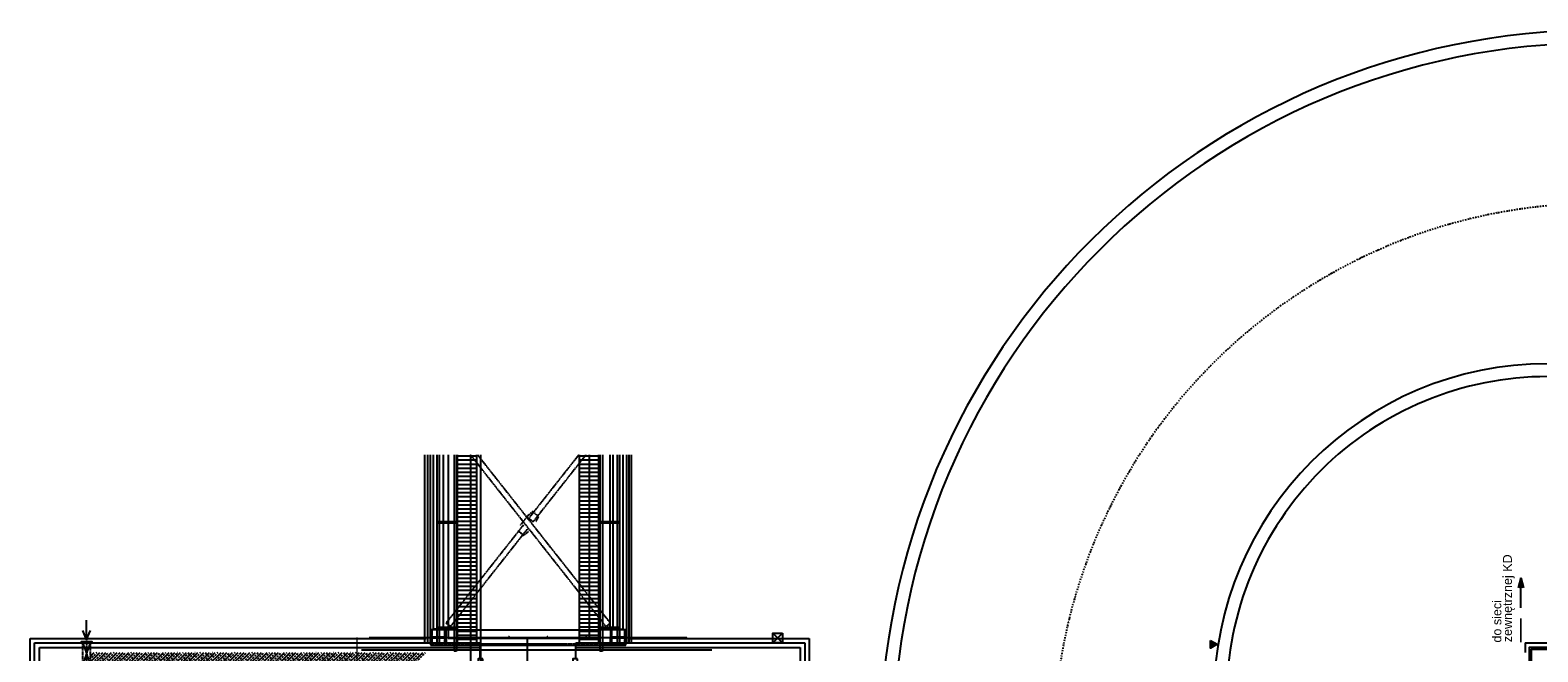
# Model space of a CAD drawing. Header units: inches. Extents: x -145354 to -97635, y 38777 to 78670.
# Tile 63 of 231: x -145148 to -142799, y 51655 to 52624. Entities that reach past the tile are written whole.
import ezdxf

# ---------------------------------------------------------------- set-up
doc = ezdxf.new("R2010")
doc.units = ezdxf.units.IN
doc.header["$MEASUREMENT"] = 0
for name, pattern in [('CENTER', [2, 1.25, -0.25, 0.25, -0.25]), ('DASHDOT', [1, 0.5, -0.25, 0, -0.25]), ('DASHED', [0.75, 0.5, -0.25]), ('DASHED2', [0.375, 0.25, -0.125])]:
    doc.linetypes.add(name, pattern=pattern)
doc.layers.get('0').update_dxf_attribs({"color": 101})
for name, color, linetype in [('cokół_widok', 255, 'Continuous'), ('Det-metal', 141, 'Continuous'), ('Drz---drzwi', 5, 'Continuous'), ('Fas-balustrada-widok', 64, 'Continuous'), ('Ins-went', 141, 'Continuous'), ('Ins-wod', 152, 'Continuous'), ('m-went-wywiew', 1, 'Continuous'), ('Mkd-odpływy', 7, 'Continuous'), ('opis-drogowy', 7, 'Continuous'), ('Os-osie', 6, 'CENTER'), ('Pos-hatch', 144, 'Continuous'), ('Pos-widok', 121, 'Continuous'), ('Pzt-chodniki', 8, 'Continuous'), ('Pzt-drogi-hatch', 253, 'Continuous'), ('Sc-beton-hatch', 86, 'Continuous'), ('Sc-izolacja term-obrys', 132, 'Continuous'), ('Sc-izolacja term-styropian', 151, 'STYROPIAN-KA'), ('Sc-kamien', 31, 'Continuous'), ('Sc-systemowe', 150, 'Continuous'), ('W-idok', 9, 'Continuous'), ('W-idok nad', 5, 'DASHED2')]:
    doc.layers.add(name, color=color, linetype=linetype)
doc.styles.add('TYTUL2', font='ARIAL.TTF')
doc.linetypes.add('BATTING', pattern='A,0.0001,-0.1,[134,ltypeshp.shx,S=0.1,R=0,X=-0.1,Y=0],-0.2,[134,ltypeshp.shx,S=0.1,R=180,X=0.1,Y=0],-0.1', length=0.4001)
doc.linetypes.add('STYROPIAN-KA', pattern='A,0.0001,-0.1,[135,ltypeshp.shx,S=0.1,R=0,X=-0.1,Y=0],0,[135,ltypeshp.shx,S=0.1,R=180,X=0.1,Y=0],-0.1', length=0.2001)
pattern_1 = [(180, (-196049.7697, 113974.1994), (-1e-15, -6.35), [])]

# ---------------------------------------------------------------- blocks, each defined once
blk = doc.blocks.new('_STRZAŁKA_WENT')
for q in [(-6, -14), (0, -30.2), (6, -14)]:
    blk.add_line((0, 0), q)
blk = doc.blocks.new('_DKGJHF')
at = {"ltscale": 7}
for p, q in [((-21.1, -77), (35.9, -77)), ((-5, -145.5), (-105, -145.5)), ((-5, -147.5), (-105, -147.5))]:
    blk.add_line(p, q, dxfattribs=at)
for points in [[(5, -7.5), (5, 0), (-5, 0), (-5, -7.5)], [(5, -155), (5, -147.5), (-5, -147.5), (-5, -155)]]:
    blk.add_lwpolyline(points, close=True, dxfattribs=at)
for points in [[(-45, -7.5), (-5, -7.5)], [(-5, -147.5), (-5, -7.5)]]:
    blk.add_lwpolyline(points, dxfattribs=at)
for centre, radius, start, end in [((-5, -7.5), 40, 180, 270), ((-5, -147.5), 100, 90, 180)]:
    blk.add_arc(centre, radius, start, end)

msp = doc.modelspace()

# ---------------------------------------------------------------- hatches: boundary and pattern name
at = {"layer": 'Ins-wod'}
msp.add_hatch(color=256, dxfattribs=at).paths.add_polyline_path([(-142821.41, 51754.21), (-142829.76, 51754.21), (-142825.59, 51770.25)])
at = {"layer": 'opis-drogowy'}
msp.add_hatch(color=7, dxfattribs=at).paths.add_polyline_path([(-143308.97, 51672.41), (-143298.57, 51666.41), (-143308.97, 51660.41)])
at = {"layer": 'Pos-hatch'}
h = msp.add_hatch(dxfattribs=at)
h.set_pattern_fill('ANSI31', color=256, scale=2, angle=135, style=0)
h.set_pattern_definition(pattern_1)
h.paths.add_polyline_path([(-144452.22, 51961.53), (-144482.22, 51961.53), (-144482.22, 51668.69), (-144452.22, 51668.69)])
h = msp.add_hatch(dxfattribs=at)
h.set_pattern_fill('ANSI31', color=256, scale=2, angle=135, style=0)
h.set_pattern_definition(pattern_1)
h.paths.add_polyline_path([(-144262.22, 51961.53), (-144292.22, 51961.53), (-144292.22, 51668.69), (-144262.22, 51668.69)])
at = {"layer": 'Sc-beton-hatch'}
h = msp.add_hatch(dxfattribs=at)
h.set_pattern_fill('ANSI33', color=256, style=0)
h.set_pattern_definition([(45, (-196049.7697, 113974.1994), (-4.49012806, 4.49012806), []), (45, (-196045.2795, 113974.1994), (-4.49012806, 4.49012806), [3.175, -1.5875])])
h.paths.add_polyline_path([(-144791.22, 51633.69), (-144791.22, 51630.38), (-144781.22, 51630.38), (-144781.22, 51643.69), (-145054.22, 51643.69), (-145054.22, 51633.69)])
h.paths.add_polyline_path([(-144781.22, 51643.69), (-144781.22, 51630.38), (-144771.22, 51630.38), (-144771.22, 51633.69), (-144753.22, 51633.69), (-144753.22, 51643.69)])
h.paths.add_polyline_path([(-144781.22, 51653.69), (-144781.22, 51643.69), (-144753.22, 51643.69), (-144753.22, 51653.69)])
h.paths.add_polyline_path([(-144781.22, 51643.69), (-144781.22, 51653.69), (-145054.22, 51653.69), (-145054.22, 51643.69)])
h.paths.add_polyline_path([(-144546.39, 51633.69), (-144538.5, 51643.69), (-144702.22, 51643.69), (-144702.22, 51633.69)])
h.paths.add_polyline_path([(-144538.5, 51643.69), (-144530.61, 51653.69), (-144702.22, 51653.69), (-144702.22, 51643.69)])
h.paths.add_polyline_path([(-144702.22, 51643.69), (-144702.22, 51653.69), (-144753.22, 51653.69), (-144753.22, 51643.69)])
h.paths.add_polyline_path([(-144753.22, 51643.69), (-144753.22, 51633.69), (-144702.22, 51633.69), (-144702.22, 51643.69)])
h.paths.add_polyline_path([(-144852.99, 51633.24), (-144852.99, 51687.46), (-144818.49, 51687.46), (-144818.49, 51633.24)], flags=9)
h.paths.add_polyline_path([(-144877.47, 51623.66), (-144869.07, 51623.66), (-144869.07, 51635.66), (-144877.47, 51635.66)], flags=9)
h.paths.add_polyline_path([(-144889.15, 51622.81), (-144878.24, 51622.81), (-144878.24, 51639.95), (-144889.15, 51639.95)], flags=9)
h.paths.add_polyline_path([(-144867.72, 51622.66), (-144848.92, 51622.66), (-144848.92, 51640.66), (-144867.72, 51640.66)], flags=9)
h.paths.add_polyline_path([(-144925.7, 51601.81), (-144820.16, 51601.81), (-144820.16, 51623.23), (-144925.7, 51623.23)], flags=9)
h.paths.add_polyline_path([(-144671.67, 51635.23), (-144671.67, 51652.15), (-144654.42, 51652.15), (-144654.42, 51635.23)], flags=9)

# ---------------------------------------------------------------- linework, layer by layer
msp.add_lwpolyline([(-144245.22, 51961.53), (-144245.22, 51693.19)])
at = {"layer": 'cokół_widok'}
for q in [(-142818.83, 51653.69), (-139989.5, 51668.69)]:
    msp.add_line((-142818.93, 51668.7), q, dxfattribs=at)
at = {"layer": 'Det-metal', "ltscale": 0.5}
for p, q in [((-144520.22, 51961.53), (-144520.22, 51690.19)), ((-144504.22, 51690.19), (-144504.22, 51961.53)), ((-144240.22, 51961.53), (-144240.22, 51690.19)), ((-144224.22, 51690.19), (-144224.22, 51961.53))]:
    msp.add_line(p, q, dxfattribs=at)
at = {"layer": 'Det-metal', "linetype": 'DASHED', "ltscale": 0.5}
for p, q in [((-144462.15, 51961.53), (-144262.22, 51708.05)), ((-144262.22, 51722.4), (-144450.82, 51961.53)), ((-144293.62, 51961.53), (-144371.6, 51862.65)), ((-144364.62, 51857.15), (-144282.3, 51961.53)), ((-144365.39, 51873.04), (-144372.54, 51867.21)), ((-144355.97, 51865.61), (-144365.39, 51873.04)), ((-144379.82, 51852.23), (-144482.22, 51722.4)), ((-144482.22, 51708.05), (-144372.84, 51846.73)), ((-144372.54, 51867.21), (-144384.47, 51852.08)), ((-144364.62, 51857.15), (-144371.6, 51862.65)), ((-144359.97, 51857.3), (-144355.97, 51865.61)), ((-144388.47, 51843.77), (-144379.05, 51836.34)), ((-144379.05, 51836.34), (-144371.91, 51842.17)), ((-144482.22, 51722.4), (-144500.28, 51699.51)), ((-144493.3, 51694), (-144482.22, 51708.05)), ((-144244.16, 51699.51), (-144262.22, 51722.4)), ((-144262.22, 51708.05), (-144251.14, 51694)), ((-144522.52, 51689.19), (-144524.22, 51689.19)), ((-144524.22, 51689.19), (-144524.22, 51665.19)), ((-144522.52, 51689.19), (-144522.52, 51679.79)), ((-144501.92, 51689.19), (-144522.52, 51689.19)), ((-144522.52, 51677.69), (-144522.52, 51689.19)), ((-144504.22, 51690.19), (-144520.22, 51690.19)), ((-144501.92, 51679.79), (-144501.92, 51689.19)), ((-144501.92, 51689.19), (-144501.92, 51677.69)), ((-144500.22, 51689.19), (-144501.92, 51689.19)), ((-144493.3, 51694), (-144500.28, 51699.51)), ((-144500.22, 51677.69), (-144500.22, 51689.19)), ((-144482.22, 51689.19), (-144500.22, 51689.19)), ((-144500.22, 51665.19), (-144500.22, 51689.19)), ((-144482.22, 51689.19), (-144262.22, 51689.19)), ((-144244.22, 51689.19), (-144262.22, 51689.19)), ((-144251.14, 51694), (-144244.16, 51699.51)), ((-144244.22, 51689.19), (-144244.22, 51677.69)), ((-144242.52, 51689.19), (-144244.22, 51689.19)), ((-144244.22, 51689.19), (-144244.22, 51665.19)), ((-144242.52, 51689.19), (-144242.52, 51679.79)), ((-144221.92, 51689.19), (-144242.52, 51689.19)), ((-144242.52, 51677.69), (-144242.52, 51689.19)), ((-144240.22, 51690.19), (-144224.22, 51690.19)), ((-144221.92, 51679.79), (-144221.92, 51689.19)), ((-144221.92, 51689.19), (-144221.92, 51677.69)), ((-144220.22, 51689.19), (-144221.92, 51689.19)), ((-144220.22, 51665.19), (-144220.22, 51689.19)), ((-144524.22, 51665.19), (-144522.52, 51665.19)), ((-144501.92, 51677.69), (-144522.52, 51677.69)), ((-144522.52, 51677.69), (-144520.42, 51677.69)), ((-144522.52, 51676.69), (-144501.92, 51676.69)), ((-144522.52, 51665.19), (-144522.52, 51676.69)), ((-144520.42, 51676.69), (-144522.52, 51676.69)), ((-144522.52, 51674.59), (-144522.52, 51665.19)), ((-144522.52, 51665.19), (-144501.92, 51665.19)), ((-144520.42, 51677.69), (-144504.02, 51677.69)), ((-144504.02, 51676.69), (-144520.42, 51676.69)), ((-144504.02, 51677.69), (-144501.92, 51677.69)), ((-144501.92, 51676.69), (-144504.02, 51676.69)), ((-144501.92, 51676.69), (-144501.92, 51665.19)), ((-144501.92, 51665.19), (-144501.92, 51674.59)), ((-144501.92, 51665.19), (-144500.22, 51665.19)), ((-144500.22, 51676.69), (-144500.22, 51677.69)), ((-144500.22, 51676.69), (-144500.22, 51665.19)), ((-144500.22, 51665.19), (-144482.22, 51665.19)), ((-144482.22, 51665.19), (-144262.22, 51665.19)), ((-144463, 51677.37), (-144463.02, 51677.19)), ((-144463.02, 51677.19), (-144463, 51677.01)), ((-144462.94, 51677.54), (-144463, 51677.37)), ((-144463, 51677.01), (-144462.94, 51676.84)), ((-144462.85, 51677.69), (-144462.94, 51677.54)), ((-144462.94, 51676.84), (-144462.85, 51676.69)), ((-144462.72, 51677.82), (-144462.85, 51677.69)), ((-144462.85, 51676.69), (-144462.72, 51676.57)), ((-144462.57, 51677.91), (-144462.72, 51677.82)), ((-144462.72, 51676.57), (-144462.57, 51676.47)), ((-144462.4, 51677.97), (-144462.57, 51677.91)), ((-144462.57, 51676.47), (-144462.4, 51676.41)), ((-144462.22, 51677.99), (-144462.4, 51677.97)), ((-144462.4, 51676.41), (-144462.22, 51676.39)), ((-144462.04, 51677.97), (-144462.22, 51677.99)), ((-144462.22, 51676.39), (-144462.04, 51676.41)), ((-144461.88, 51677.91), (-144462.04, 51677.97)), ((-144462.04, 51676.41), (-144461.88, 51676.47)), ((-144461.72, 51677.82), (-144461.88, 51677.91)), ((-144461.88, 51676.47), (-144461.72, 51676.57)), ((-144461.6, 51677.69), (-144461.72, 51677.82)), ((-144461.72, 51676.57), (-144461.6, 51676.69)), ((-144461.5, 51677.54), (-144461.6, 51677.69)), ((-144461.6, 51676.69), (-144461.5, 51676.84)), ((-144461.44, 51677.37), (-144461.5, 51677.54)), ((-144461.5, 51676.84), (-144461.44, 51677.01)), ((-144461.42, 51677.19), (-144461.44, 51677.37)), ((-144461.44, 51677.01), (-144461.42, 51677.19)), ((-144403, 51677.37), (-144403.02, 51677.19)), ((-144403.02, 51677.19), (-144403, 51677.01)), ((-144402.94, 51677.54), (-144403, 51677.37)), ((-144403, 51677.01), (-144402.94, 51676.84)), ((-144402.85, 51677.69), (-144402.94, 51677.54)), ((-144402.94, 51676.84), (-144402.85, 51676.69)), ((-144402.72, 51677.82), (-144402.85, 51677.69)), ((-144402.85, 51676.69), (-144402.72, 51676.57)), ((-144402.57, 51677.91), (-144402.72, 51677.82)), ((-144402.72, 51676.57), (-144402.57, 51676.47)), ((-144402.4, 51677.97), (-144402.57, 51677.91)), ((-144402.57, 51676.47), (-144402.4, 51676.41)), ((-144402.22, 51677.99), (-144402.4, 51677.97)), ((-144402.4, 51676.41), (-144402.22, 51676.39)), ((-144402.04, 51677.97), (-144402.22, 51677.99)), ((-144402.22, 51676.39), (-144402.04, 51676.41)), ((-144401.88, 51677.91), (-144402.04, 51677.97)), ((-144402.04, 51676.41), (-144401.88, 51676.47)), ((-144401.72, 51677.82), (-144401.88, 51677.91)), ((-144401.88, 51676.47), (-144401.72, 51676.57)), ((-144401.6, 51677.69), (-144401.72, 51677.82)), ((-144401.72, 51676.57), (-144401.6, 51676.69)), ((-144401.5, 51677.54), (-144401.6, 51677.69)), ((-144401.6, 51676.69), (-144401.5, 51676.84)), ((-144401.44, 51677.37), (-144401.5, 51677.54)), ((-144401.5, 51676.84), (-144401.44, 51677.01)), ((-144401.42, 51677.19), (-144401.44, 51677.37)), ((-144401.44, 51677.01), (-144401.42, 51677.19)), ((-144343, 51677.37), (-144343.02, 51677.19)), ((-144343.02, 51677.19), (-144343, 51677.01)), ((-144342.94, 51677.54), (-144343, 51677.37)), ((-144343, 51677.01), (-144342.94, 51676.84)), ((-144342.85, 51677.69), (-144342.94, 51677.54)), ((-144342.94, 51676.84), (-144342.85, 51676.69)), ((-144342.72, 51677.82), (-144342.85, 51677.69)), ((-144342.85, 51676.69), (-144342.72, 51676.57)), ((-144342.57, 51677.91), (-144342.72, 51677.82)), ((-144342.72, 51676.57), (-144342.57, 51676.47)), ((-144342.4, 51677.97), (-144342.57, 51677.91)), ((-144342.57, 51676.47), (-144342.4, 51676.41)), ((-144342.22, 51677.99), (-144342.4, 51677.97)), ((-144342.4, 51676.41), (-144342.22, 51676.39)), ((-144342.04, 51677.97), (-144342.22, 51677.99)), ((-144342.22, 51676.39), (-144342.04, 51676.41)), ((-144341.88, 51677.91), (-144342.04, 51677.97)), ((-144342.04, 51676.41), (-144341.88, 51676.47)), ((-144341.72, 51677.82), (-144341.88, 51677.91)), ((-144341.88, 51676.47), (-144341.72, 51676.57)), ((-144341.6, 51677.69), (-144341.72, 51677.82)), ((-144341.72, 51676.57), (-144341.6, 51676.69)), ((-144341.5, 51677.54), (-144341.6, 51677.69)), ((-144341.6, 51676.69), (-144341.5, 51676.84)), ((-144341.44, 51677.37), (-144341.5, 51677.54)), ((-144341.5, 51676.84), (-144341.44, 51677.01)), ((-144341.42, 51677.19), (-144341.44, 51677.37)), ((-144341.44, 51677.01), (-144341.42, 51677.19)), ((-144283, 51677.37), (-144283.02, 51677.19)), ((-144283.02, 51677.19), (-144283, 51677.01)), ((-144282.94, 51677.54), (-144283, 51677.37)), ((-144283, 51677.01), (-144282.94, 51676.84)), ((-144282.85, 51677.69), (-144282.94, 51677.54)), ((-144282.94, 51676.84), (-144282.85, 51676.69)), ((-144282.72, 51677.82), (-144282.85, 51677.69)), ((-144282.85, 51676.69), (-144282.72, 51676.57)), ((-144282.57, 51677.91), (-144282.72, 51677.82)), ((-144282.72, 51676.57), (-144282.57, 51676.47)), ((-144282.4, 51677.97), (-144282.57, 51677.91)), ((-144282.57, 51676.47), (-144282.4, 51676.41)), ((-144282.22, 51677.99), (-144282.4, 51677.97)), ((-144282.4, 51676.41), (-144282.22, 51676.39)), ((-144282.04, 51677.97), (-144282.22, 51677.99)), ((-144282.22, 51676.39), (-144282.04, 51676.41)), ((-144281.88, 51677.91), (-144282.04, 51677.97)), ((-144282.04, 51676.41), (-144281.88, 51676.47)), ((-144281.72, 51677.82), (-144281.88, 51677.91)), ((-144281.88, 51676.47), (-144281.72, 51676.57)), ((-144281.6, 51677.69), (-144281.72, 51677.82)), ((-144281.72, 51676.57), (-144281.6, 51676.69)), ((-144281.5, 51677.54), (-144281.6, 51677.69)), ((-144281.6, 51676.69), (-144281.5, 51676.84)), ((-144281.44, 51677.37), (-144281.5, 51677.54)), ((-144281.5, 51676.84), (-144281.44, 51677.01)), ((-144281.42, 51677.19), (-144281.44, 51677.37)), ((-144281.44, 51677.01), (-144281.42, 51677.19)), ((-144262.22, 51665.19), (-144244.22, 51665.19)), ((-144244.22, 51677.69), (-144244.22, 51676.69)), ((-144244.22, 51665.19), (-144244.22, 51676.69)), ((-144244.22, 51665.19), (-144242.52, 51665.19)), ((-144221.92, 51677.69), (-144242.52, 51677.69)), ((-144242.52, 51677.69), (-144240.42, 51677.69)), ((-144242.52, 51676.69), (-144221.92, 51676.69)), ((-144242.52, 51665.19), (-144242.52, 51676.69)), ((-144240.42, 51676.69), (-144242.52, 51676.69)), ((-144242.52, 51674.59), (-144242.52, 51665.19)), ((-144242.52, 51665.19), (-144221.92, 51665.19)), ((-144240.42, 51677.69), (-144224.02, 51677.69)), ((-144224.02, 51676.69), (-144240.42, 51676.69)), ((-144232.62, 51677.69), (-144233.42, 51677.69)), ((-144224.02, 51677.69), (-144221.92, 51677.69)), ((-144221.92, 51676.69), (-144224.02, 51676.69)), ((-144221.92, 51676.69), (-144221.92, 51665.19)), ((-144221.92, 51665.19), (-144221.92, 51674.59)), ((-144221.92, 51665.19), (-144220.22, 51665.19))]:
    msp.add_line(p, q, dxfattribs=at)
msp.add_lwpolyline([(-144086.22, 51657.19), (-144632.22, 51657.19)], dxfattribs=at)
at = {"layer": 'Fas-balustrada-widok'}
for points in [[(-144514.72, 51961.53), (-144514.72, 51666.01)], [(-144510.72, 51961.53), (-144510.72, 51666.01)], [(-144487.72, 51961.53), (-144487.72, 51655.52)], [(-144483.72, 51961.53), (-144483.72, 51655.52)], [(-144260.72, 51961.53), (-144260.72, 51655.52)], [(-144256.72, 51961.53), (-144256.72, 51655.52)], [(-144233.72, 51961.53), (-144233.72, 51666.01)], [(-144229.72, 51961.53), (-144229.72, 51666.01)], [(-144514.72, 51857.69), (-144483.72, 51857.69)], [(-144514.72, 51855.69), (-144483.72, 51855.69)], [(-144260.72, 51857.69), (-144229.72, 51857.69)], [(-144260.72, 51855.69), (-144229.72, 51855.69)], [(-144514.72, 51693.19), (-144483.72, 51693.19)], [(-144514.72, 51691.19), (-144483.72, 51691.19)], [(-144260.72, 51693.19), (-144229.72, 51693.19)], [(-144260.72, 51691.19), (-144229.72, 51691.19)], [(-144260.72, 51668.01), (-144229.72, 51668.01)], [(-144260.72, 51666.01), (-144229.72, 51666.01)], [(-144483.72, 51655.52), (-144487.72, 51655.52)], [(-144256.72, 51655.52), (-144260.72, 51655.52)]]:
    msp.add_lwpolyline(points, dxfattribs=at)
at = {"layer": 'Ins-went'}
msp.add_lwpolyline([(-145065.22, 51668.69), (-145068.22, 51668.69), (-145068.22, 51670.69), (-145052.22, 51670.69), (-145052.22, 51668.69)], close=True, dxfattribs=at)
at = {"layer": 'Ins-wod'}
for p, q in [((-142825.59, 51770.25), (-142829.76, 51754.21)), ((-142825.59, 51723.03), (-142825.59, 51770.25)), ((-142825.59, 51770.25), (-142821.41, 51754.21))]:
    msp.add_line(p, q, dxfattribs=at)
for points in [[(-144533.22, 51668.69), (-144533.22, 51961.53)], [(-144211.22, 51668.69), (-144211.22, 51961.53)], [(-143991.22, 51683.69), (-143976.22, 51668.69)], [(-143991.22, 51668.69), (-143976.22, 51683.69)]]:
    msp.add_lwpolyline(points, dxfattribs=at)
at = {"layer": 'Ins-wod', "linetype": 'DASHED', "ltscale": 0.5}
for points in [[(-144462.36, 51961.53), (-144462.36, 51530.69)], [(-144446.36, 51961.53), (-144446.36, 51546.69)]]:
    msp.add_lwpolyline(points, dxfattribs=at)
at = {"layer": 'Ins-wod'}
msp.add_lwpolyline([(-143976.22, 51683.69), (-143976.22, 51668.69), (-143991.22, 51668.69), (-143991.22, 51683.69)], close=True, dxfattribs=at)
at = {"layer": 'm-went-wywiew', "linetype": 'DASHED', "const_width": 2}
msp.add_lwpolyline([(-144178.25, 51600.67), (-144638.97, 51600.84), (-144638.97, 51677.01)], dxfattribs=at)
at = {"layer": 'Mkd-odpływy', "const_width": 3}
msp.add_lwpolyline([(-142825.59, 51669.47), (-142825.59, 51706.82)], dxfattribs=at)
at = {"layer": 'opis-drogowy', "color": 7}
msp.add_lwpolyline([(-143308.97, 51672.41), (-143298.57, 51666.41), (-143308.97, 51660.41), (-143308.97, 51672.41)], dxfattribs=at)
at = {"layer": 'Os-osie', "ltscale": 0.5}
msp.add_line((-144619.79, 51677.19), (-144124.66, 51677.19), dxfattribs=at)
at = {"layer": 'Pos-widok'}
for points in [[(-144496.82, 51675.87), (-144276.82, 51675.87), (-144276.82, 51961.53)], [(-144496.82, 51961.53), (-144496.82, 51675.87)]]:
    msp.add_lwpolyline(points, dxfattribs=at)
at = {"layer": 'Pzt-chodniki'}
msp.add_lwpolyline([(-139994.38, 52083.69), (-142783.84, 52083.69, 0.4142136), (-143283.84, 51583.69), (-143283.84, 48673.69)], format="xyb", dxfattribs=at)
for centre, radius in [((-142703.84, 51503.69), 1120), ((-142703.84, 51503.69), 1100), ((-142783.84, 51583.69), 520)]:
    msp.add_arc(centre, radius, 90, 180, dxfattribs=at)
at = {"layer": 'Pzt-drogi-hatch', "linetype": 'DASHDOT', "ltscale": 4}
msp.add_lwpolyline([(-137959.87, 50766.42), (-137959.87, 51503.69, 0.4142136), (-138809.87, 52353.69), (-142703.84, 52353.69, 0.4142136), (-143553.84, 51503.69), (-143553.84, 47333.55, 0.4142152), (-142703.83, 46483.55), (-142355.98, 46483.55)], format="xyb", dxfattribs=at)
at = {"layer": 'Sc-izolacja term-obrys'}
msp.add_lwpolyline([(-142775.14, 51373.41), (-142806.95, 51373.16), (-142808.86, 51658.7), (-142508.78, 51658.73), (-142508.78, 51627.22)], dxfattribs=at)
at = {"layer": 'Sc-izolacja term-styropian', "linetype": 'ByBlock'}
for p, q in [((-145141.22, 51130.69), (-145141.22, 51668.69)), ((-145141.22, 51668.69), (-144447.22, 51668.69)), ((-143941.22, 51668.69), (-143941.22, 51457.19))]:
    msp.add_line(p, q, dxfattribs=at)
at = {"layer": 'Sc-izolacja term-styropian', "linetype": 'BATTING', "ltscale": 0.35}
for p, q in [((-145133.72, 51130.69), (-145133.72, 51661.19)), ((-145133.72, 51661.19), (-144447.22, 51661.19)), ((-143948.72, 51661.19), (-143948.72, 51457.19))]:
    msp.add_line(p, q, dxfattribs=at)
at = {"layer": 'Sc-izolacja term-styropian', "linetype": 'ByBlock'}
for points in [[(-144447.22, 51643.69), (-144447.22, 51668.69)], [(-144298.22, 51668.69), (-143941.22, 51668.69)], [(-144298.22, 51643.69), (-144298.22, 51668.69)]]:
    msp.add_lwpolyline(points, dxfattribs=at)
at = {"layer": 'Sc-izolacja term-styropian', "linetype": 'BATTING', "ltscale": 0.35}
msp.add_lwpolyline([(-144298.22, 51661.19), (-143948.72, 51661.19)], dxfattribs=at)
at = {"layer": 'Sc-kamien'}
for p, q in [((-145148.22, 51130.69), (-145148.22, 51675.69)), ((-145148.22, 51675.69), (-144531.22, 51675.69)), ((-143934.22, 51675.69), (-143934.22, 51457.19))]:
    msp.add_line(p, q, dxfattribs=at)
for points in [[(-144213.22, 51675.69), (-143934.22, 51675.69)], [(-142808.39, 51588.7), (-142811.39, 51588.7), (-142811.88, 51661.7), (-142738.88, 51661.71), (-142738.88, 51658.71)]]:
    msp.add_lwpolyline(points, dxfattribs=at)
at = {"layer": 'Sc-systemowe'}
for points in [[(-144529.22, 51961.53), (-144529.22, 51668.69)], [(-144525.22, 51961.53), (-144525.22, 51668.69)], [(-144219.22, 51961.53), (-144219.22, 51668.69)], [(-144215.22, 51961.53), (-144215.22, 51668.69)]]:
    msp.add_lwpolyline(points, dxfattribs=at)
at = {"layer": 'W-idok'}
for points in [[(-144482.22, 51668.69), (-144482.22, 51961.53)], [(-144452.22, 51668.69), (-144452.22, 51961.53)], [(-144292.22, 51668.69), (-144292.22, 51961.53)], [(-144262.22, 51668.69), (-144262.22, 51961.53)]]:
    msp.add_lwpolyline(points, dxfattribs=at)
at = {"layer": 'W-idok', "linetype": 'DASHED'}
msp.add_lwpolyline([(-144522.22, 51667.01), (-144222.22, 51667.01)], dxfattribs=at)
at = {"layer": 'W-idok nad', "ltscale": 0.5}
for points in [[(-145066.22, 51633.69), (-145066.22, 51668.69)], [(-145066.22, 51668.69), (-145054.22, 51633.69)], [(-145066.22, 51633.69), (-145054.22, 51668.69)], [(-145054.22, 51633.69), (-145054.22, 51668.69)]]:
    msp.add_lwpolyline(points, dxfattribs=at)
at = {"layer": 'W-idok nad', "linetype": 'DASHDOT', "ltscale": 0.2}
msp.add_lwpolyline([(-145060.22, 51673.69), (-145060.22, 51628.69)], dxfattribs=at)

# ---------------------------------------------------------------- block references
at = {"layer": 'Drz---drzwi', "rotation": 90}
msp.add_blockref('_DKGJHF', (-144450.22, 51638.69), dxfattribs=at)
at = {"layer": 'Ins-went', "rotation": 180}
msp.add_blockref('_STRZAŁKA_WENT', (-145060.22, 51673.69), dxfattribs=at)

# ---------------------------------------------------------------- texts
at = {"layer": 'Ins-wod', "style": 'TYTUL2'}
for s, p in [('zewnętrznej KD', (-142839.56, 51669.67, 0)), ('do sieci ', (-142856.06, 51669.1, 0))]:
    msp.add_text(s, height=14, rotation=90, dxfattribs=at).set_placement(p)

doc.saveas('drawing.dxf')
